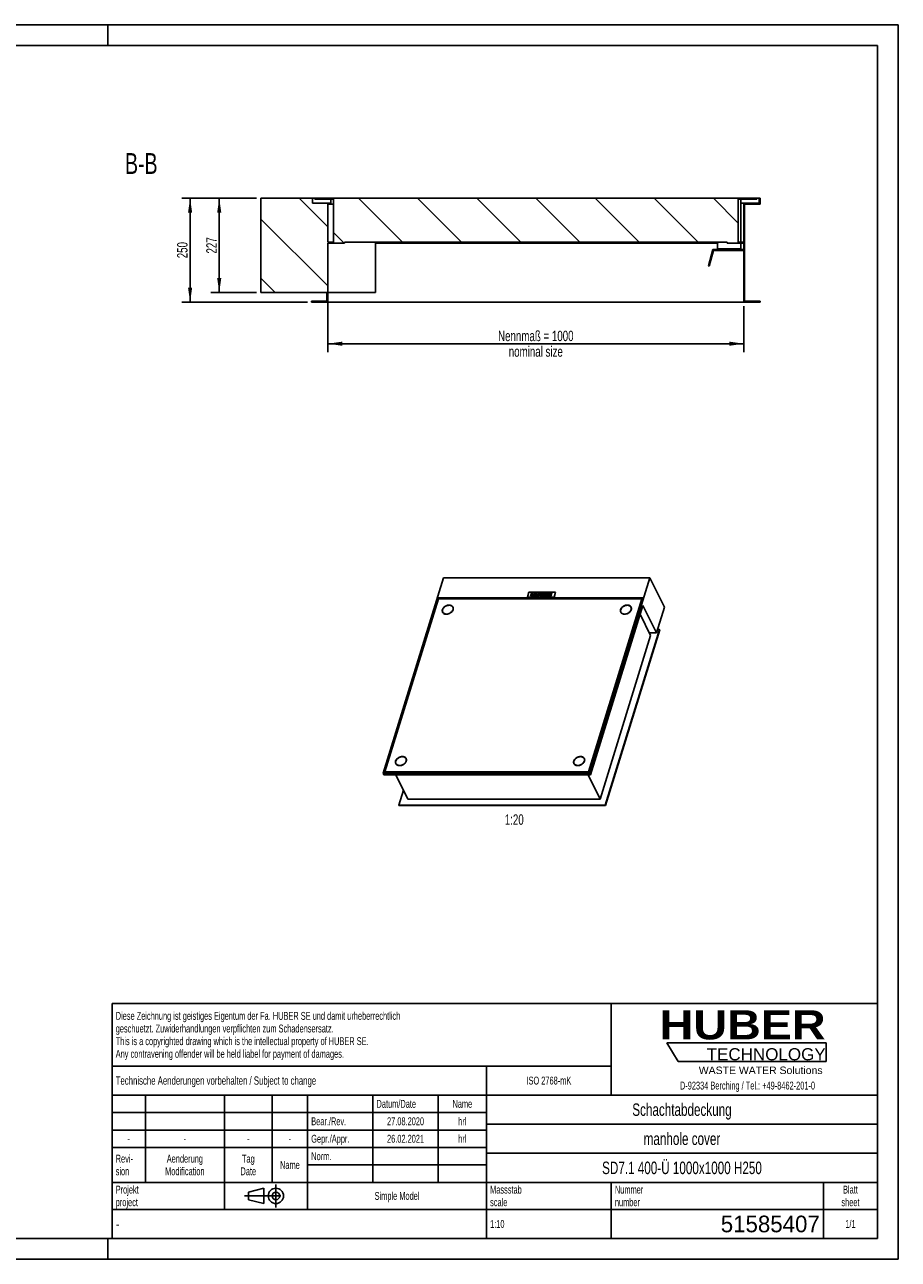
# Model space of a CAD drawing. Header units: millimetres. Extents: x 0 to 4200, y 0 to 2970.
# Tile 2 of 2: x 2100 to 4200, y 0 to 2970. Entities that reach past the tile are written whole.
import ezdxf

# ---------------------------------------------------------------- set-up
doc = ezdxf.new("R2010")
doc.units = ezdxf.units.MM
doc.header["$LTSCALE"] = 231
doc.linetypes.add('CENTER', pattern=[0.6, 0.375, -0.075, 0.075, -0.075])
doc.layers.get('0').update_dxf_attribs({"linetype": 'CONTINUOUS'})
for name, color, linetype in [('_2D-BEM', 7, 'CONTINUOUS'), ('_ACHSEN', 7, 'CONTINUOUS'), ('_KURVEN', 7, 'CONTINUOUS'), ('_ZEICHNUNGSELEM', 7, 'CONTINUOUS'), ('HUBER_Logo_BL2', 7, 'CONTINUOUS'), ('HUBER_Logo_BL3', 7, 'CONTINUOUS')]:
    doc.layers.add(name, color=color, linetype=linetype)
doc.styles.get("Standard").update_dxf_attribs({"font": 'txt', "width": 0.7})
doc.styles.add('TEXTSTYLE_2', font='ariblk.ttf')
doc.styles.add('TEXTSTYLE_3', font='arial.ttf')
doc.styles.add('TEXTSTYLE_4', font='txt', dxfattribs={"width": 0.8})
doc.styles.add('TEXTSTYLE_5', font='txt')
doc.dimstyles.new('DIMSTYLE_1', dxfattribs={"dimtxt": 25, "dimasz": 35, "dimexe": 2, "dimexo": 1, "dimtad": 1, "dimdec": 1, "dimtxsty": 'Standard', "dimblk": '_FILLED', "dimblk1": '_FILLED', "dimblk2": '_FILLED', "dimcen": 0.09, "dimadec": 1, "dimazin": 2, "dimtp": 0.8, "dimtm": 0.8, "dimtfac": 1, "dimtdec": 1, "dimtofl": 0, "dimtmove": 0, "dimatfit": 3, "dimldrblk": '_FILLED', "dimfxl": 1, "dimtolj": 1, "dimarcsym": 0})
doc.dimstyles.new('DIMSTYLE_2', dxfattribs={"dimtxt": 25, "dimasz": 35, "dimexe": 2, "dimexo": 1, "dimtad": 1, "dimdec": 1, "dimtxsty": 'Standard', "dimblk": '_FILLED', "dimblk1": '_FILLED', "dimblk2": '_FILLED', "dimcen": 0.09, "dimadec": 1, "dimazin": 2, "dimtp": 0.5, "dimtm": 0.5, "dimtfac": 1, "dimtdec": 1, "dimtofl": 0, "dimtmove": 0, "dimatfit": 3, "dimldrblk": '_FILLED', "dimfxl": 1, "dimtolj": 1, "dimarcsym": 0})

# ---------------------------------------------------------------- blocks, each defined once
blk = doc.blocks.new('HUBER_LOGO_BL2', base_point=(3837.5, 503.7))
at = {"layer": 'HUBER_Logo_BL2', "color": 2, "linetype": 'Continuous', "attachment_point": 3, "line_spacing_factor": 0.78}
for s, insert, char_height, width, style in [('HUBER\\P\\fArial;\\H29.25;TECHNOLOGY ', (4025.4, 599.1), 70.2, 387.672, 'TEXTSTYLE_2'), ('WASTE WATER Solutions', (4018, 463.6), 18, 297.033, 'TEXTSTYLE_3')]:
    blk.add_mtext(s, dxfattribs=dict(at, insert=insert, char_height=char_height, width=width, style=style))
at = {"layer": 'HUBER_Logo_BL2', "color": 2, "linetype": 'Continuous', "insert": (3837.5, 427.4), "char_height": 19, "width": 810.893, "attachment_point": 2, "line_spacing_factor": 0.96}
blk.add_mtext('D-92334 Berching / Tel.: +49-8462-201-0', dxfattribs=at)
blk = doc.blocks.new('_FILLED')
at = {"color": 0, "linetype": 'ByBlock'}
blk.add_solid([(0, 0), (-1, 0.143), (-1, -0.143)], dxfattribs=at)
blk = doc.blocks.new('*D3')
at = {"layer": '_2D-BEM', "color": 2, "linetype": 'Continuous', "transparency": 16777216}
for p, q in [((2828.6, 2315.6), (2828.6, 2182.6)), ((3828.6, 2292.6), (3828.6, 2182.6)), ((2828.6, 2202.6), (3328.6, 2202.6)), ((3828.6, 2202.6), (3328.6, 2202.6))]:
    blk.add_line(p, q, dxfattribs=at)
at = {"layer": '_2D-BEM', "color": 2, "linetype": 'Continuous', "transparency": 16777216, "xscale": 35, "yscale": 35, "zscale": 35, "rotation": 180}
blk.add_blockref('_FILLED', (2828.6, 2202.6), dxfattribs=at)
at = {"layer": '_2D-BEM', "color": 2, "linetype": 'Continuous', "transparency": 16777216, "xscale": 35, "yscale": 35, "zscale": 35}
blk.add_blockref('_FILLED', (3828.6, 2202.6), dxfattribs=at)
at = {"layer": '_2D-BEM', "color": 2, "linetype": 'Continuous', "transparency": 16777216, "insert": (3328.6, 2233.8), "char_height": 25, "width": 393.214, "attachment_point": 2, "line_spacing_factor": 0.9}
blk.add_mtext('Nennmaß = 1000\\Pnominal size', dxfattribs=at)
blk = doc.blocks.new('*D4')
at = {"layer": '_2D-BEM', "color": 2, "linetype": 'Continuous', "transparency": 16777216}
for p, q in [((2657.6, 2552.6), (2477.6, 2552.6)), ((2497.6, 2552.6), (2497.6, 2427.6)), ((2497.6, 2302.6), (2497.6, 2427.6)), ((2779.6, 2302.6), (2477.6, 2302.6))]:
    blk.add_line(p, q, dxfattribs=at)
at = {"layer": '_2D-BEM', "color": 2, "linetype": 'Continuous', "transparency": 16777216, "xscale": 35, "yscale": 35, "zscale": 35}
for p, rotation in [((2497.6, 2552.6), 90), ((2497.6, 2302.6), 270)]:
    blk.add_blockref('_FILLED', p, dxfattribs=dict(at, rotation=rotation))
at = {"layer": '_2D-BEM', "color": 2, "linetype": 'Continuous', "transparency": 16777216, "insert": (2466.4, 2427.6), "char_height": 25, "width": 85.714, "attachment_point": 2, "rotation": 90, "line_spacing_factor": 0.9}
blk.add_mtext('250', dxfattribs=at)
blk = doc.blocks.new('*D5')
at = {"layer": '_2D-BEM', "color": 2, "linetype": 'Continuous', "transparency": 16777216}
for p, q in [((2657.6, 2552.6), (2547.6, 2552.6)), ((2567.6, 2552.6), (2567.6, 2439.1)), ((2567.6, 2325.6), (2567.6, 2439.1)), ((2657.6, 2325.6), (2547.6, 2325.6))]:
    blk.add_line(p, q, dxfattribs=at)
at = {"layer": '_2D-BEM', "color": 2, "linetype": 'Continuous', "transparency": 16777216, "xscale": 35, "yscale": 35, "zscale": 35}
for p, rotation in [((2567.6, 2552.6), 90), ((2567.6, 2325.6), 270)]:
    blk.add_blockref('_FILLED', p, dxfattribs=dict(at, rotation=rotation))
at = {"layer": '_2D-BEM', "color": 2, "linetype": 'Continuous', "transparency": 16777216, "insert": (2536.4, 2439.1), "char_height": 25, "width": 88.393, "attachment_point": 2, "rotation": 90, "line_spacing_factor": 0.9}
blk.add_mtext('227', dxfattribs=at)
blk = doc.blocks.new('PROJEKTIONSMETHODE_1_BL4', base_point=(2680, 152.5))
at = {"color": 2, "linetype": 'CENTER'}
for p, q in [((2703.8, 180), (2703.8, 125)), ((2628.7, 152.5), (2731.3, 152.5))]:
    blk.add_line(p, q, dxfattribs=at)
at = {"color": 2, "linetype": 'Continuous'}
for p, q in [((2637.8, 161.7), (2674.5, 170.8)), ((2637.8, 143.3), (2637.8, 161.7)), ((2674.5, 134.2), (2674.5, 170.8)), ((2637.8, 143.3), (2674.5, 134.2))]:
    blk.add_line(p, q, dxfattribs=at)
for radius in [18.3, 9.17]:
    blk.add_circle((2703.8, 152.5), radius, dxfattribs=at)
blk = doc.blocks.new('*T13')
at = {"color": 3, "linetype": 'Continuous'}
for p, q in [((0, 0), (1840, 0)), ((0, 0), (0, -565)), ((1200, 0), (1200, -220)), ((1840, 0), (1840, -565)), ((0, -150), (1200, -150)), ((900, -150), (900, -565)), ((0, -220), (1840, -220)), ((80, -220), (80, -430)), ((270, -220), (270, -495)), ((385, -220), (385, -430)), ((470, -220), (470, -495)), ((627, -220), (627, -430)), ((784, -220), (784, -430)), ((0, -262), (900, -262)), ((900, -290), (1840, -290)), ((0, -304), (900, -304)), ((0, -346), (900, -346)), ((900, -360), (1840, -360)), ((470, -388), (900, -388)), ((0, -430), (1840, -430)), ((1200, -430), (1200, -565)), ((1710, -430), (1710, -565)), ((0, -495), (1840, -495)), ((0, -565), (1840, -565))]:
    blk.add_line(p, q, dxfattribs=at)
at = {"layer": '_ZEICHNUNGSELEM', "color": 2, "linetype": 'Continuous', "line_spacing_factor": 0.96}
for s, insert, char_height, width, attachment_point in [('Diese Zeichnung ist geistiges Eigentum der Fa. HUBER SE und damit urheberrechtlich \\Pgeschuetzt. Zuwiderhandlungen verpflichten zum Schadensersatz.\\PThis is a copyrighted drawing which is the intellectual property of HUBER SE.\\PAny contravening offender will be held liabel for payment of damages.', (8.75, -19.9), 19, 2214.8571, 1), ('Technische Aenderungen vorbehalten / Subject to change', (8.75, -175), 20, 1524.7619, 1), ('ISO 2768-mK', (1050, -175.5), 19, 332.9524, 2), ('Datum/Date', (635.75, -231.5), 19, 292.2381, 1), ('Name', (842, -231.5), 19, 126.6667, 2), ('Schachtabdeckung', (1370, -240), 30, 680, 2), ('Bear./Rev.', (478.75, -273.5), 19, 272.3333, 1), ('27.08.2020', (705.5, -273.5), 19, 289.5238, 2), ('hrl', (842, -273.5), 19, 77.8095, 2), ('-', (40, -315.5), 19, 34.381, 2), ('-', (175, -315.5), 19, 34.381, 2), ('-', (327.5, -315.5), 19, 34.381, 2), ('-', (427.5, -315.5), 19, 34.381, 2), ('Gepr./Appr.', (478.75, -315.5), 19, 299.4762, 1), ('26.02.2021', (705.5, -315.5), 19, 281.381, 2), ('hrl', (842, -315.5), 19, 77.8095, 2), ('manhole cover', (1370, -310), 30, 564.2857, 2), ('Revi-\\Psion', (8.75, -363.3), 19, 138.4286, 1), ('Aenderung\\PModification', (175, -363.3), 19, 295.8571, 2), ('Tag\\PDate', (327.5, -363.3), 19, 110.381, 2), ('Name', (427.5, -378.5), 19, 126.6667, 2), ('Norm. ', (478.75, -357.5), 19, 175.5238, 1), ('SD7.1 400-Ü 1000x1000 H250', (1370, -380), 30, 1174.8571, 2), ('Projekt\\Pproject', (8.75, -437.8), 19, 183.6667, 1), ('Massstab\\Pscale', (908.75, -437.8), 19, 224.381, 1), ('Nummer\\Pnumber', (1208.75, -437.8), 19, 186.381, 1), ('Blatt\\Psheet', (1775, -437.8), 19, 130.2857, 2), ('Simple Model', (685, -453), 19, 328.4286, 2), ('1:10', (908.75, -520.5), 19, 94.0952, 1), ('1/1', (1775, -520.5), 19, 79.619, 2)]:
    blk.add_mtext(s, dxfattribs=dict(at, insert=insert, char_height=char_height, width=width, attachment_point=attachment_point))
for s, insert, char_height, width, attachment_point, style in [('-', (8.75, -517.5), 25, 18.3333, 1, 'TEXTSTYLE_4'), ('51585407', (1701.25, -510), 40, 553.3333, 3, 'TEXTSTYLE_5')]:
    blk.add_mtext(s, dxfattribs=dict(at, insert=insert, char_height=char_height, width=width, attachment_point=attachment_point, style=style))
blk = doc.blocks.new('HUBER_LOGO_BL3', base_point=(3835.2, 498.5))
at = {"layer": 'HUBER_Logo_BL3', "color": 5, "linetype": 'Continuous'}
for p, q in [((4026.4, 521), (3643.9, 521)), ((3643.9, 521), (3670.9, 476)), ((4026.4, 521), (4026.4, 476)), ((3670.9, 476), (4026.4, 476))]:
    blk.add_line(p, q, dxfattribs=at)

msp = doc.modelspace()

# ---------------------------------------------------------------- hatches: boundary and pattern name
at = {"linetype": 'Continuous'}
h = msp.add_hatch(dxfattribs=at)
h.set_pattern_fill('ANSI31', color=2, angle=90, style=0, pattern_type=2)
h.set_pattern_definition([(135, (3328.62, 2552.58), (-71.118, -71.118), [])])
edge = h.paths.add_edge_path()
edge.add_line((3830.62, 2538.58), (3867.62, 2538.58))
edge.add_line((3830.62, 2538.58), (3830.62, 2304.58))
edge.add_line((3867.62, 2304.58), (3830.62, 2304.58))
edge.add_line((3867.62, 2304.58), (3867.62, 2302.58))
edge.add_line((3828.62, 2302.58), (3867.62, 2302.58))
edge.add_line((3828.62, 2302.58), (3828.62, 2444.58))
edge.add_line((3828.62, 2444.58), (3788.62, 2444.58))
edge.add_line((3788.62, 2444.58), (3788.62, 2446.58))
edge.add_line((2868.62, 2446.58), (3788.62, 2446.58))
edge.add_line((2868.62, 2444.58), (2868.62, 2446.58))
edge.add_line((2868.62, 2444.58), (2828.62, 2444.58))
edge.add_line((2828.62, 2302.58), (2828.62, 2444.58))
edge.add_line((2789.62, 2302.58), (2828.62, 2302.58))
edge.add_line((2789.62, 2304.58), (2789.62, 2302.58))
edge.add_line((2826.62, 2304.58), (2789.62, 2304.58))
edge.add_line((2826.62, 2325.58), (2826.62, 2304.58))
edge.add_line((2826.62, 2325.58), (2667.62, 2325.58))
edge.add_line((2667.62, 2325.58), (2667.62, 2552.58))
edge.add_line((2791.62, 2552.58), (2667.62, 2552.58))
edge.add_line((2791.62, 2540.58), (2791.62, 2552.58))
edge.add_line((2828.62, 2540.58), (2791.62, 2540.58))
edge.add_line((2828.62, 2446.58), (2828.62, 2540.58))
edge.add_line((2842.12, 2446.58), (2828.62, 2446.58))
edge.add_line((2842.12, 2550.58), (2842.12, 2446.58))
edge.add_line((2842.12, 2550.58), (2797.62, 2550.58))
edge.add_line((2797.62, 2550.58), (2797.62, 2552.58))
edge.add_line((3859.62, 2552.58), (2797.62, 2552.58))
edge.add_line((3859.62, 2550.58), (3859.62, 2552.58))
edge.add_line((3859.62, 2550.58), (3815.12, 2550.58))
edge.add_line((3815.12, 2550.58), (3815.12, 2446.58))
edge.add_line((3828.62, 2446.58), (3815.12, 2446.58))
edge.add_line((3828.62, 2446.58), (3828.62, 2540.58))
edge.add_line((3865.62, 2540.58), (3828.62, 2540.58))
edge.add_line((3865.62, 2540.58), (3865.62, 2552.58))
edge.add_line((3867.62, 2552.58), (3865.62, 2552.58))
edge.add_line((3867.62, 2552.58), (3867.62, 2538.58))

# ---------------------------------------------------------------- linework, layer by layer
at = {"color": 3, "linetype": 'Continuous'}
for p, q in [((4200, 2970), (0, 2970)), ((2300, 2970), (2300, 2920)), ((4200, 2970), (4200, 0)), ((2300, 0), (2300, 50)), ((4200, 0), (0, 0))]:
    msp.add_line(p, q, dxfattribs=at)
at = {"color": 5, "linetype": 'Continuous'}
for p, q in [((4150, 2920), (50, 2920)), ((4150, 50), (4150, 2920)), ((50, 50), (4150, 50))]:
    msp.add_line(p, q, dxfattribs=at)
at = {"color": 7, "linetype": 'Continuous'}
for p, q in [((2667.62, 2325.58), (2667.62, 2552.58)), ((3867.62, 2552.58), (2667.62, 2552.58)), ((2791.62, 2540.58), (2791.62, 2552.58)), ((2835.62, 2540.58), (2791.62, 2540.58)), ((2797.62, 2550.58), (2797.62, 2552.58)), ((2842.12, 2550.58), (2797.62, 2550.58)), ((2828.62, 2446.58), (2828.62, 2540.58)), ((2842.12, 2538.58), (2828.62, 2538.58)), ((2835.62, 2550.58), (2835.62, 2538.58)), ((2842.12, 2550.58), (2842.12, 2446.58)), ((3859.62, 2550.58), (3815.12, 2550.58)), ((3815.12, 2550.58), (3815.12, 2446.58)), ((3821.62, 2446.58), (3821.62, 2550.58)), ((3865.62, 2540.58), (3821.62, 2540.58)), ((3828.62, 2446.58), (3828.62, 2540.58)), ((3830.62, 2538.58), (3867.62, 2538.58)), ((3830.62, 2538.58), (3830.62, 2304.58)), ((3859.62, 2550.58), (3859.62, 2552.58)), ((3865.62, 2540.58), (3865.62, 2552.58)), ((3867.62, 2552.58), (3867.62, 2538.58)), ((2842.12, 2446.58), (2828.62, 2446.58)), ((2828.62, 2302.58), (2828.62, 2444.58)), ((2868.62, 2444.58), (2828.62, 2444.58)), ((2868.62, 2444.58), (2868.62, 2446.58)), ((2868.62, 2446.58), (3788.62, 2446.58)), ((2943.62, 2446.58), (2943.62, 2325.58)), ((3765.62, 2430.58), (3765.62, 2444.58)), ((3788.62, 2444.58), (3788.62, 2446.58)), ((3828.62, 2444.58), (3788.62, 2444.58)), ((3828.62, 2446.58), (3815.12, 2446.58)), ((3821.62, 2430.58), (3821.62, 2444.58)), ((3828.62, 2302.58), (3828.62, 2444.58)), ((3743.62, 2389.6), (3754.2, 2429.08)), ((3755.74, 2427.08), (3745.55, 2389.08)), ((3754.2, 2429.08), (3828.62, 2429.08)), ((3828.62, 2427.08), (3755.74, 2427.08)), ((3745.55, 2389.08), (3743.62, 2389.6)), ((2826.62, 2325.58), (2667.62, 2325.58)), ((2826.62, 2325.58), (2826.62, 2304.58)), ((2943.62, 2325.58), (2828.62, 2325.58)), ((2789.62, 2304.58), (2789.62, 2302.58)), ((2826.62, 2304.58), (2789.62, 2304.58)), ((2789.62, 2302.58), (3867.62, 2302.58)), ((3867.62, 2304.58), (3830.62, 2304.58)), ((3867.62, 2304.58), (3867.62, 2302.58)), ((3106.67, 1639.61), (2961.43, 1169.61)), ((3106.67, 1639.61), (3603.13, 1639.61)), ((3457.89, 1169.61), (3603.13, 1639.61)), ((3637.75, 1569.06), (3603.13, 1639.61)), ((3092.59, 1591.04), (2962.6, 1170.4)), ((3094.62, 1588.69), (2966.09, 1172.75)), ((3094.28, 1587.59), (3092.59, 1591.04)), ((3587.2, 1591.04), (3092.59, 1591.04)), ((3583.71, 1588.69), (3094.62, 1588.69)), ((3455.17, 1172.75), (3583.71, 1588.69)), ((3455.47, 1172.12), (3584.01, 1588.07)), ((3457.21, 1170.4), (3587.2, 1591.04)), ((3583.71, 1588.69), (3584.01, 1588.07)), ((3586.04, 1587.31), (3583.78, 1587.31)), ((3104.91, 1556.9), (3105.22, 1556.27)), ((3129.15, 1568.79), (3129.45, 1568.17)), ((3460.02, 1165.26), (3586.02, 1572.98)), ((3533.2, 1556.9), (3533.51, 1556.27)), ((3557.44, 1568.79), (3557.75, 1568.17)), ((3579.43, 1551.68), (3604.67, 1500.25)), ((3586.02, 1572.98), (3618.5, 1506.78)), ((3618.5, 1506.78), (3637.75, 1569.06)), ((3495.71, 1092.53), (3626.18, 1514.75)), ((3626.18, 1514.75), (3620.96, 1514.75)), ((3626.18, 1514.75), (3626.49, 1514.12)), ((3483.15, 1107.02), (3604.67, 1500.25)), ((3496.02, 1091.91), (3626.49, 1514.12)), ((3601.46, 1506.78), (3618.5, 1506.78)), ((2992.66, 1192.03), (2992.35, 1192.65)), ((3016.89, 1203.92), (3016.59, 1204.54)), ((3420.95, 1192.03), (3420.64, 1192.65)), ((3445.19, 1203.92), (3444.88, 1204.54)), ((2961.43, 1169.61), (2963.57, 1165.26)), ((2961.43, 1169.61), (3457.89, 1169.61)), ((2962.6, 1170.4), (3457.21, 1170.4)), ((2963.57, 1165.26), (3460.02, 1165.26)), ((2966.22, 1172.47), (2965.58, 1170.4)), ((2966.09, 1172.75), (2966.39, 1172.12)), ((2966.09, 1172.75), (3455.17, 1172.75)), ((2966.39, 1172.12), (3455.47, 1172.12)), ((2992.2, 1165.26), (3020.78, 1107.02)), ((3454.57, 1165.26), (3483.15, 1107.02)), ((3455.17, 1172.75), (3455.47, 1172.12)), ((3457.89, 1169.61), (3460.02, 1165.26)), ((3010.32, 1128.33), (2999.26, 1092.53)), ((3020.78, 1107.02), (3483.15, 1107.02)), ((2999.26, 1092.53), (2999.56, 1091.91)), ((2999.26, 1092.53), (3495.71, 1092.53)), ((2999.56, 1091.91), (3496.02, 1091.91)), ((3495.71, 1092.53), (3496.02, 1091.91))]:
    msp.add_line(p, q, dxfattribs=at)
for points, knots in [([(3104.91, 1556.9), (3104.52, 1557.68), (3104.04, 1559.48), (3104.21, 1561.32), (3104.43, 1562.22)], [0, 0, 0, 0, 0.4854274, 1, 1, 1, 1]), ([(3104.43, 1562.22), (3104.79, 1563.75), (3105.93, 1565.98), (3108.14, 1568.47), (3110.91, 1570.74), (3114.95, 1572.78), (3118.54, 1573.42), (3120.3, 1573.42)], [0, 0, 0, 0, 0.227147, 0.3517013, 0.4812724, 0.7453719, 1, 1, 1, 1]), ([(3113.76, 1552.27), (3112.79, 1552.27), (3110.91, 1552.45), (3108.33, 1553.36), (3106.24, 1554.84), (3105.26, 1556.18), (3104.91, 1556.9)], [0, 0, 0, 0, 0.2779461, 0.5349542, 0.7731448, 1, 1, 1, 1]), ([(3129.15, 1568.79), (3129.54, 1568), (3130.03, 1566.19), (3129.75, 1563.31), (3128.55, 1560.43), (3126.54, 1557.76), (3123.85, 1555.46), (3119.71, 1553.12), (3116.11, 1552.27), (3113.76, 1552.27)], [0, 0, 0, 0, 0.1016378, 0.2094454, 0.3270742, 0.4548933, 0.5905731, 0.7300602, 1, 1, 1, 1]), ([(3120.3, 1573.42), (3121.27, 1573.42), (3123.15, 1573.23), (3125.73, 1572.33), (3127.82, 1570.85), (3128.8, 1569.5), (3129.15, 1568.79)], [0, 0, 0, 0, 0.2779461, 0.5349542, 0.7731448, 1, 1, 1, 1]), ([(3533.2, 1556.9), (3532.82, 1557.68), (3532.33, 1559.48), (3532.5, 1561.32), (3532.72, 1562.22)], [0, 0, 0, 0, 0.4854274, 1, 1, 1, 1]), ([(3532.72, 1562.22), (3533.08, 1563.75), (3534.23, 1565.98), (3536.43, 1568.47), (3539.2, 1570.74), (3543.25, 1572.78), (3546.84, 1573.42), (3548.59, 1573.42)], [0, 0, 0, 0, 0.227147, 0.3517013, 0.4812724, 0.7453719, 1, 1, 1, 1]), ([(3542.06, 1552.27), (3541.08, 1552.27), (3539.2, 1552.45), (3536.62, 1553.36), (3534.53, 1554.84), (3533.55, 1556.18), (3533.2, 1556.9)], [0, 0, 0, 0, 0.2779461, 0.5349542, 0.7731448, 1, 1, 1, 1]), ([(3557.44, 1568.79), (3557.83, 1568), (3558.32, 1566.19), (3558.04, 1563.31), (3556.84, 1560.43), (3554.83, 1557.76), (3552.15, 1555.46), (3548, 1553.12), (3544.4, 1552.27), (3542.06, 1552.27)], [0, 0, 0, 0, 0.1016378, 0.2094454, 0.3270742, 0.4548933, 0.5905731, 0.7300602, 1, 1, 1, 1]), ([(3548.59, 1573.42), (3549.56, 1573.42), (3551.44, 1573.23), (3554.02, 1572.33), (3556.12, 1570.85), (3557.09, 1569.5), (3557.44, 1568.79)], [0, 0, 0, 0, 0.2779461, 0.5349542, 0.7731448, 1, 1, 1, 1]), ([(2991.87, 1197.98), (2991.65, 1197.07), (2991.48, 1195.23), (2991.96, 1193.44), (2992.35, 1192.65)], [0, 0, 0, 0, 0.5145726, 1, 1, 1, 1]), ([(3007.74, 1209.17), (3005.98, 1209.17), (3002.39, 1208.53), (2998.35, 1206.5), (2995.58, 1204.22), (2993.37, 1201.73), (2992.23, 1199.5), (2991.87, 1197.98)], [0, 0, 0, 0, 0.2546281, 0.5187276, 0.6482987, 0.772853, 1, 1, 1, 1]), ([(2992.35, 1192.65), (2992.7, 1191.94), (2993.68, 1190.59), (2995.77, 1189.11), (2998.35, 1188.21), (3000.23, 1188.02), (3001.2, 1188.02)], [0, 0, 0, 0, 0.2268552, 0.4650458, 0.7220539, 1, 1, 1, 1]), ([(3001.2, 1188.02), (3003.55, 1188.02), (3007.15, 1188.87), (3011.29, 1191.21), (3013.97, 1193.51), (3015.99, 1196.19), (3017.19, 1199.06), (3017.47, 1201.94), (3016.98, 1203.75), (3016.59, 1204.54)], [0, 0, 0, 0, 0.2699398, 0.4094269, 0.5451067, 0.6729258, 0.7905546, 0.8983622, 1, 1, 1, 1]), ([(3016.59, 1204.54), (3016.24, 1205.26), (3015.26, 1206.6), (3013.17, 1208.08), (3010.59, 1208.98), (3008.71, 1209.17), (3007.74, 1209.17)], [0, 0, 0, 0, 0.2268552, 0.4650458, 0.7220539, 1, 1, 1, 1]), ([(3420.16, 1197.98), (3419.94, 1197.07), (3419.77, 1195.23), (3420.26, 1193.44), (3420.64, 1192.65)], [0, 0, 0, 0, 0.5145726, 1, 1, 1, 1]), ([(3436.03, 1209.17), (3434.28, 1209.17), (3430.69, 1208.53), (3426.64, 1206.5), (3423.87, 1204.22), (3421.67, 1201.73), (3420.52, 1199.5), (3420.16, 1197.98)], [0, 0, 0, 0, 0.2546281, 0.5187276, 0.6482987, 0.772853, 1, 1, 1, 1]), ([(3420.64, 1192.65), (3420.99, 1191.94), (3421.97, 1190.59), (3424.06, 1189.11), (3426.64, 1188.21), (3428.52, 1188.02), (3429.49, 1188.02)], [0, 0, 0, 0, 0.2268552, 0.4650458, 0.7220539, 1, 1, 1, 1]), ([(3429.49, 1188.02), (3431.84, 1188.02), (3435.44, 1188.87), (3439.59, 1191.21), (3442.27, 1193.51), (3444.28, 1196.19), (3445.48, 1199.06), (3445.76, 1201.94), (3445.27, 1203.75), (3444.88, 1204.54)], [0, 0, 0, 0, 0.2699398, 0.4094269, 0.5451067, 0.6729258, 0.7905546, 0.8983622, 1, 1, 1, 1]), ([(3444.88, 1204.54), (3444.53, 1205.26), (3443.56, 1206.6), (3441.46, 1208.08), (3438.88, 1208.98), (3437, 1209.17), (3436.03, 1209.17)], [0, 0, 0, 0, 0.2268552, 0.4650458, 0.7220539, 1, 1, 1, 1])]:
    msp.add_open_spline(points, degree=3, knots=knots, dxfattribs=at)
at = {"layer": '_ACHSEN', "color": 7, "linetype": 'Continuous'}
for p, q in [((2943.62, 2444.58), (3766.07, 2444.58)), ((3766.07, 2444.58), (3766.07, 2446.58)), ((3765.62, 2430.58), (3821.62, 2430.58))]:
    msp.add_line(p, q, dxfattribs=at)
for centre, radius, start, end in [((3114.3, 1559.17), 10.32, 164.2418, 165.9288), ((3111.02, 1559.89), 7.31, 206.14282, 211.54826), ((3111.34, 1559.28), 7.32, 200.72652, 202.09354), ((3111.33, 1559.27), 7.31, 202.09376, 203.37324), ((3122.68, 1564.57), 8.21, 47.74673, 51.39043), ((3123.34, 1565.16), 7.32, 28.97586, 31.55756), ((3539.63, 1559.28), 7.32, 200.72503, 203.30683), ((3550.97, 1564.57), 8.21, 47.74673, 51.39043), ((3551.59, 1565.14), 7.36, 31.55244, 33.90101), ((3551.35, 1565.8), 7.29, 26.13883, 28.48945), ((3551.62, 1565.16), 7.32, 29.97658, 31.55156), ((3551.33, 1565.79), 7.31, 20.72154, 26.13404), ((3551.64, 1565.17), 7.3, 28.60022, 29.97623), ((3001.73, 1194.92), 10.32, 164.2418, 165.9288), ((2998.46, 1195.65), 7.31, 206.14282, 211.54826), ((2998.77, 1195.03), 7.32, 200.72598, 203.37222), ((3010.78, 1200.92), 7.31, 28.51108, 31.55088), ((3427.07, 1195.03), 7.32, 200.72912, 203.38265), ((3439.03, 1200.9), 7.36, 31.55244, 33.90101), ((3438.79, 1201.55), 7.29, 26.13883, 28.48945), ((3439.06, 1200.91), 7.32, 29.97658, 31.55156), ((3438.77, 1201.54), 7.31, 20.72154, 26.13404), ((3439.08, 1200.92), 7.3, 28.60022, 29.97623)]:
    msp.add_arc(centre, radius, start, end, dxfattribs=at)
for points, knots in [([(3104.46, 1556.68), (3104.24, 1557.13), (3103.89, 1558.09), (3103.58, 1560.18), (3103.82, 1561.81), (3104.14, 1562.84)], [0, 0, 0, 0, 0.2395658, 0.4838887, 1, 1, 1, 1]), ([(3104.49, 1556.69), (3104.2, 1557.45), (3103.87, 1559.14), (3104.08, 1560.84), (3104.29, 1561.68)], [0, 0, 0, 0, 0.4855738, 1, 1, 1, 1]), ([(3104.29, 1561.68), (3104.08, 1560.84), (3103.87, 1559.14), (3104.2, 1557.45), (3104.49, 1556.69)], [0, 0, 0, 0, 0.5144262, 1, 1, 1, 1]), ([(3104.14, 1562.84), (3104.92, 1565.37), (3107.12, 1568.25), (3110.4, 1570.71), (3112.95, 1572.2), (3116.37, 1573.47), (3120.55, 1573.99), (3124.43, 1573.43), (3127.17, 1572.02), (3128.77, 1570.42), (3129.36, 1569.49), (3129.6, 1569.01)], [0, 0, 0, 0, 0.2511304, 0.3203844, 0.3905798, 0.5302026, 0.6637518, 0.7864368, 0.8970355, 0.9490885, 1, 1, 1, 1]), ([(3129.93, 1562.84), (3129.17, 1560.39), (3127.06, 1557.58), (3123.9, 1555.14), (3121.45, 1553.65), (3118.13, 1552.34), (3114.05, 1551.71), (3110.21, 1552.1), (3107.43, 1553.32), (3105.73, 1554.77), (3105.07, 1555.62), (3104.79, 1556.07)], [0, 0, 0, 0, 0.249352, 0.3180569, 0.3877784, 0.5269012, 0.6607674, 0.7845714, 0.8965496, 0.949029, 1, 1, 1, 1]), ([(3105.22, 1556.27), (3105.59, 1555.52), (3106.65, 1554.09), (3108.12, 1553.11), (3108.93, 1552.73)], [0, 0, 0, 0, 0.4864183, 1, 1, 1, 1]), ([(3125.41, 1572.35), (3125.63, 1572.26), (3126.48, 1571.89), (3127.27, 1571.41), (3127.8, 1570.98)], [0, 0, 0, 0, 0.2577683, 1, 1, 1, 1]), ([(3128.2, 1570.64), (3128.33, 1570.52), (3128.85, 1570.02), (3129.29, 1569.45), (3129.57, 1568.99)], [0, 0, 0, 0, 0.2535733, 1, 1, 1, 1]), ([(3130, 1563.1), (3130.18, 1563.96), (3130.3, 1565.71), (3129.82, 1567.42), (3129.45, 1568.17)], [0, 0, 0, 0, 0.5134471, 1, 1, 1, 1]), ([(3129.6, 1569.01), (3129.82, 1568.56), (3130.17, 1567.6), (3130.49, 1565.51), (3130.25, 1563.88), (3129.93, 1562.84)], [0, 0, 0, 0, 0.2395658, 0.4838887, 1, 1, 1, 1]), ([(3532.76, 1556.68), (3532.53, 1557.13), (3532.18, 1558.09), (3531.87, 1560.18), (3532.11, 1561.81), (3532.43, 1562.84)], [0, 0, 0, 0, 0.2395658, 0.4838887, 1, 1, 1, 1]), ([(3532.79, 1556.69), (3532.48, 1557.49), (3532.15, 1559.29), (3532.41, 1561.08), (3532.66, 1561.97)], [0, 0, 0, 0, 0.4843311, 1, 1, 1, 1]), ([(3532.43, 1562.84), (3533.2, 1565.34), (3535.36, 1568.19), (3538.59, 1570.64), (3541.1, 1572.13), (3544.47, 1573.42), (3548.61, 1573.99), (3552.47, 1573.5), (3555.24, 1572.17), (3556.88, 1570.64), (3557.5, 1569.74), (3557.75, 1569.28)], [0, 0, 0, 0, 0.2503642, 0.3193824, 0.3893756, 0.5287918, 0.6624919, 0.7856722, 0.896862, 0.9490851, 1, 1, 1, 1]), ([(3558.22, 1562.84), (3557.44, 1560.31), (3555.24, 1557.43), (3551.95, 1554.97), (3549.4, 1553.49), (3545.98, 1552.21), (3541.8, 1551.7), (3537.92, 1552.26), (3535.18, 1553.67), (3533.58, 1555.27), (3532.99, 1556.19), (3532.76, 1556.68)], [0, 0, 0, 0, 0.2511304, 0.3203844, 0.3905798, 0.5302026, 0.6637518, 0.7864368, 0.8970355, 0.9490885, 1, 1, 1, 1]), ([(3533.51, 1556.27), (3533.88, 1555.52), (3534.94, 1554.09), (3536.41, 1553.11), (3537.22, 1552.73)], [0, 0, 0, 0, 0.4864182, 1, 1, 1, 1]), ([(3553.71, 1572.35), (3553.93, 1572.26), (3554.77, 1571.89), (3555.56, 1571.41), (3556.09, 1570.98)], [0, 0, 0, 0, 0.2577683, 1, 1, 1, 1]), ([(3556.49, 1570.64), (3556.61, 1570.54), (3557.05, 1570.11), (3557.44, 1569.63), (3557.7, 1569.25)], [0, 0, 0, 0, 0.2531894, 1, 1, 1, 1]), ([(3558.29, 1563.1), (3558.47, 1563.96), (3558.6, 1565.71), (3558.12, 1567.42), (3557.75, 1568.17)], [0, 0, 0, 0, 0.5134471, 1, 1, 1, 1]), ([(3558.17, 1568.38), (3558.49, 1567.53), (3558.82, 1565.64), (3558.5, 1563.77), (3558.22, 1562.84)], [0, 0, 0, 0, 0.4832507, 1, 1, 1, 1]), ([(2991.57, 1198.6), (2991.25, 1197.56), (2991.01, 1195.93), (2991.33, 1193.84), (2991.68, 1192.88), (2991.9, 1192.43)], [0, 0, 0, 0, 0.5161113, 0.7604342, 1, 1, 1, 1]), ([(2991.73, 1197.43), (2991.52, 1196.59), (2991.31, 1194.89), (2991.64, 1193.2), (2991.93, 1192.44)], [0, 0, 0, 0, 0.5144262, 1, 1, 1, 1]), ([(2991.73, 1197.43), (2991.52, 1196.59), (2991.31, 1194.89), (2991.64, 1193.2), (2991.93, 1192.44)], [0, 0, 0, 0, 0.5144262, 1, 1, 1, 1]), ([(3017.04, 1204.76), (3016.8, 1205.25), (3016.21, 1206.17), (3014.61, 1207.77), (3011.87, 1209.18), (3007.99, 1209.74), (3003.81, 1209.23), (3000.39, 1207.95), (2997.84, 1206.46), (2994.56, 1204.01), (2992.36, 1201.12), (2991.57, 1198.6)], [0, 0, 0, 0, 0.0509115, 0.1029645, 0.2135632, 0.3362482, 0.4697974, 0.6094202, 0.6796156, 0.7488696, 1, 1, 1, 1]), ([(2992.23, 1191.82), (2992.51, 1191.38), (2993.17, 1190.53), (2994.87, 1189.08), (2997.65, 1187.86), (3001.49, 1187.46), (3005.57, 1188.09), (3008.89, 1189.41), (3011.34, 1190.89), (3014.5, 1193.33), (3016.61, 1196.14), (3017.36, 1198.6)], [0, 0, 0, 0, 0.050971, 0.1034504, 0.2154286, 0.3392326, 0.4730988, 0.6122216, 0.6819431, 0.750648, 1, 1, 1, 1]), ([(2992.66, 1192.03), (2993.03, 1191.27), (2994.09, 1189.84), (2995.56, 1188.87), (2996.36, 1188.48)], [0, 0, 0, 0, 0.4864182, 1, 1, 1, 1]), ([(3017.01, 1204.75), (3016.56, 1205.48), (3015.34, 1206.84), (3013.77, 1207.73), (3012.91, 1208.08)], [0, 0, 0, 0, 0.4843502, 1, 1, 1, 1]), ([(3017.44, 1198.85), (3017.62, 1199.71), (3017.74, 1201.47), (3017.26, 1203.17), (3016.89, 1203.92)], [0, 0, 0, 0, 0.5134471, 1, 1, 1, 1]), ([(3017.36, 1198.6), (3017.68, 1199.63), (3017.92, 1201.26), (3017.61, 1203.35), (3017.26, 1204.31), (3017.04, 1204.76)], [0, 0, 0, 0, 0.5161113, 0.7604342, 1, 1, 1, 1]), ([(3419.87, 1198.6), (3419.55, 1197.56), (3419.31, 1195.93), (3419.62, 1193.84), (3419.97, 1192.88), (3420.19, 1192.43)], [0, 0, 0, 0, 0.5161113, 0.7604342, 1, 1, 1, 1]), ([(3420.1, 1197.73), (3419.85, 1196.84), (3419.59, 1195.04), (3419.92, 1193.25), (3420.23, 1192.44)], [0, 0, 0, 0, 0.5156782, 1, 1, 1, 1]), ([(3445.19, 1205.03), (3444.94, 1205.5), (3444.32, 1206.39), (3442.67, 1207.93), (3439.91, 1209.25), (3436.05, 1209.74), (3431.91, 1209.17), (3428.54, 1207.88), (3426.03, 1206.39), (3422.8, 1203.94), (3420.64, 1201.09), (3419.87, 1198.6)], [0, 0, 0, 0, 0.0509149, 0.103138, 0.2143278, 0.3375081, 0.4712082, 0.6106244, 0.6806176, 0.7496358, 1, 1, 1, 1]), ([(3420.19, 1192.43), (3420.43, 1191.95), (3421.02, 1191.02), (3422.62, 1189.42), (3425.36, 1188.01), (3429.24, 1187.45), (3433.42, 1187.96), (3436.84, 1189.24), (3439.39, 1190.73), (3442.68, 1193.19), (3444.88, 1196.07), (3445.66, 1198.6)], [0, 0, 0, 0, 0.0509115, 0.1029645, 0.2135632, 0.3362482, 0.4697974, 0.6094202, 0.6796156, 0.7488696, 1, 1, 1, 1]), ([(3420.95, 1192.03), (3421.32, 1191.27), (3422.38, 1189.84), (3423.85, 1188.87), (3424.66, 1188.48)], [0, 0, 0, 0, 0.4864183, 1, 1, 1, 1]), ([(3445.14, 1205), (3444.68, 1205.68), (3443.5, 1206.92), (3442.01, 1207.75), (3441.21, 1208.08)], [0, 0, 0, 0, 0.4847687, 1, 1, 1, 1]), ([(3445.73, 1198.85), (3445.91, 1199.71), (3446.04, 1201.47), (3445.56, 1203.17), (3445.19, 1203.92)], [0, 0, 0, 0, 0.5134471, 1, 1, 1, 1]), ([(3445.66, 1198.6), (3445.94, 1199.52), (3446.26, 1201.4), (3445.93, 1203.28), (3445.61, 1204.13)], [0, 0, 0, 0, 0.5167493, 1, 1, 1, 1])]:
    msp.add_open_spline(points, degree=3, knots=knots, dxfattribs=at)
at = {"layer": '_KURVEN', "color": 4, "linetype": 'Continuous'}
for p, q in [((3308.26, 1593), (3311.89, 1604.75)), ((3311.89, 1604.75), (3376.36, 1604.75)), ((3376.36, 1604.75), (3372.73, 1593)), ((3372.73, 1593), (3308.26, 1593)), ((3318.61, 1602.79), (3316.19, 1594.96)), ((3316.19, 1594.96), (3319.04, 1594.96)), ((3321.46, 1602.79), (3318.61, 1602.79)), ((3319.04, 1594.96), (3320.02, 1598.13)), ((3320.02, 1598.13), (3323.13, 1598.13)), ((3320.61, 1600.05), (3321.46, 1602.79)), ((3323.72, 1600.05), (3320.61, 1600.05)), ((3323.13, 1598.13), (3322.15, 1594.96)), ((3322.15, 1594.96), (3325.01, 1594.96)), ((3324.57, 1602.79), (3323.72, 1600.05)), ((3327.43, 1602.79), (3324.57, 1602.79)), ((3325.01, 1594.96), (3327.43, 1602.79)), ((3329.32, 1602.79), (3327.88, 1598.12)), ((3332.16, 1602.79), (3329.32, 1602.79)), ((3330.69, 1598.01), (3332.16, 1602.79)), ((3335.31, 1602.79), (3333.83, 1598.01)), ((3338.15, 1602.79), (3335.31, 1602.79)), ((3336.71, 1598.12), (3338.15, 1602.79)), ((3340.04, 1602.79), (3337.62, 1594.96)), ((3337.62, 1594.96), (3342.53, 1594.96)), ((3345.37, 1602.79), (3340.04, 1602.79)), ((3341.01, 1596.64), (3341.5, 1598.23)), ((3342.46, 1596.64), (3341.01, 1596.64)), ((3341.5, 1598.23), (3342.95, 1598.23)), ((3341.96, 1599.72), (3342.42, 1601.21)), ((3343.2, 1599.72), (3341.96, 1599.72)), ((3342.42, 1601.21), (3343.68, 1601.21)), ((3350.04, 1602.79), (3347.62, 1594.96)), ((3347.62, 1594.96), (3355.38, 1594.96)), ((3357.66, 1602.79), (3350.04, 1602.79)), ((3351.02, 1596.73), (3351.49, 1598.28)), ((3355.93, 1596.73), (3351.02, 1596.73)), ((3351.49, 1598.28), (3355.92, 1598.28)), ((3351.99, 1599.88), (3352.37, 1601.12)), ((3356.42, 1599.88), (3351.99, 1599.88)), ((3352.37, 1601.12), (3357.15, 1601.12)), ((3355.38, 1594.96), (3355.93, 1596.73)), ((3355.92, 1598.28), (3356.42, 1599.88)), ((3359.37, 1602.79), (3356.95, 1594.96)), ((3356.95, 1594.96), (3359.81, 1594.96)), ((3357.15, 1601.12), (3357.66, 1602.79)), ((3364.12, 1602.79), (3359.37, 1602.79)), ((3359.81, 1594.96), (3360.79, 1598.14)), ((3360.79, 1598.14), (3361.05, 1598.14)), ((3361.25, 1599.62), (3361.74, 1601.21)), ((3362.45, 1599.62), (3361.25, 1599.62)), ((3361.74, 1601.21), (3362.99, 1601.21)), ((3362.02, 1597.35), (3362.8, 1594.96)), ((3362.8, 1594.96), (3366.01, 1594.96)), ((3366.01, 1594.96), (3365.33, 1597.22))]:
    msp.add_line(p, q, dxfattribs=at)
for points in [[(3327.73, 1596.8), (3327.71, 1597.3), (3327.76, 1597.74), (3327.88, 1598.12)], [(3328.06, 1595.9), (3327.85, 1596.19), (3327.75, 1596.49), (3327.73, 1596.8)], [(3328.83, 1595.22), (3328.52, 1595.38), (3328.26, 1595.61), (3328.06, 1595.9)], [(3330.06, 1594.91), (3329.55, 1594.96), (3329.13, 1595.06), (3328.83, 1595.22)], [(3331.5, 1594.83), (3331.05, 1594.83), (3330.57, 1594.85), (3330.06, 1594.91)], [(3330.69, 1598.01), (3330.55, 1597.58), (3330.59, 1597.25), (3330.79, 1597.01)], [(3330.79, 1597.01), (3330.99, 1596.77), (3331.35, 1596.65), (3331.84, 1596.65)], [(3333.57, 1595.09), (3332.97, 1594.92), (3332.28, 1594.83), (3331.5, 1594.83)], [(3331.84, 1596.65), (3332.33, 1596.65), (3332.75, 1596.77), (3333.1, 1597.01)], [(3333.1, 1597.01), (3333.45, 1597.24), (3333.7, 1597.58), (3333.83, 1598.01)], [(3334.91, 1595.73), (3334.45, 1595.42), (3334.01, 1595.21), (3333.57, 1595.09)], [(3336.05, 1596.81), (3335.75, 1596.4), (3335.37, 1596.04), (3334.91, 1595.73)], [(3336.71, 1598.12), (3336.56, 1597.66), (3336.34, 1597.22), (3336.05, 1596.81)], [(3342.46, 1596.64), (3342.95, 1596.64), (3343.32, 1596.71), (3343.57, 1596.86)], [(3343.84, 1595.06), (3343.18, 1594.99), (3342.74, 1594.96), (3342.53, 1594.96)], [(3343.92, 1598.02), (3343.77, 1598.15), (3343.44, 1598.23), (3342.95, 1598.23)], [(3343.2, 1599.72), (3343.64, 1599.72), (3343.97, 1599.78), (3344.18, 1599.91)], [(3343.57, 1596.86), (3343.82, 1597.01), (3343.98, 1597.21), (3344.05, 1597.46)], [(3344.52, 1601.01), (3344.39, 1601.14), (3344.11, 1601.21), (3343.68, 1601.21)], [(3345, 1595.32), (3344.73, 1595.21), (3344.34, 1595.12), (3343.84, 1595.06)], [(3344.05, 1597.46), (3344.13, 1597.69), (3344.08, 1597.88), (3343.92, 1598.02)], [(3344.18, 1599.91), (3344.4, 1600.04), (3344.55, 1600.23), (3344.62, 1600.48)], [(3344.62, 1600.48), (3344.69, 1600.7), (3344.66, 1600.89), (3344.52, 1601.01)], [(3346.15, 1596.09), (3345.82, 1595.77), (3345.44, 1595.51), (3345, 1595.32)], [(3345.37, 1602.79), (3346.26, 1602.79), (3346.88, 1602.61), (3347.24, 1602.23)], [(3346.65, 1599.65), (3346.35, 1599.43), (3345.97, 1599.26), (3345.49, 1599.13)], [(3345.49, 1599.13), (3346.11, 1598.99), (3346.52, 1598.76), (3346.73, 1598.43)], [(3346.82, 1597.19), (3346.7, 1596.78), (3346.47, 1596.41), (3346.15, 1596.09)], [(3347.52, 1600.84), (3347.38, 1600.38), (3347.09, 1599.98), (3346.65, 1599.65)], [(3346.73, 1598.43), (3346.95, 1598.1), (3346.98, 1597.68), (3346.82, 1597.19)], [(3347.24, 1602.23), (3347.6, 1601.86), (3347.7, 1601.39), (3347.52, 1600.84)], [(3361.68, 1597.95), (3361.52, 1598.07), (3361.3, 1598.14), (3361.05, 1598.14)], [(3362.02, 1597.35), (3361.91, 1597.66), (3361.81, 1597.86), (3361.68, 1597.95)], [(3362.45, 1599.62), (3362.58, 1599.62), (3362.84, 1599.65), (3363.24, 1599.72)], [(3363.99, 1601.01), (3363.85, 1601.14), (3363.51, 1601.21), (3362.99, 1601.21)], [(3363.24, 1599.72), (3363.44, 1599.76), (3363.61, 1599.84), (3363.77, 1599.97)], [(3363.77, 1599.97), (3363.93, 1600.1), (3364.04, 1600.25), (3364.1, 1600.43)], [(3364.1, 1600.43), (3364.17, 1600.68), (3364.14, 1600.87), (3363.99, 1601.01)], [(3365.2, 1598.72), (3364.92, 1598.6), (3364.56, 1598.5), (3364.1, 1598.42)], [(3364.1, 1598.42), (3364.41, 1598.31), (3364.63, 1598.22), (3364.76, 1598.12)], [(3364.12, 1602.79), (3365, 1602.79), (3365.65, 1602.73), (3366.07, 1602.6)], [(3364.76, 1598.12), (3364.84, 1598.06), (3364.95, 1597.92), (3365.08, 1597.71)], [(3365.08, 1597.71), (3365.22, 1597.5), (3365.3, 1597.34), (3365.33, 1597.22)], [(3366.33, 1599.49), (3366.02, 1599.18), (3365.64, 1598.92), (3365.2, 1598.72)], [(3366.07, 1602.6), (3366.5, 1602.47), (3366.8, 1602.23), (3366.98, 1601.88)], [(3367.01, 1600.62), (3366.88, 1600.18), (3366.65, 1599.81), (3366.33, 1599.49)], [(3366.98, 1601.88), (3367.15, 1601.54), (3367.17, 1601.11), (3367.01, 1600.62)]]:
    msp.add_open_spline(points, degree=3, dxfattribs=at)

# ---------------------------------------------------------------- block references
msp.add_blockref('*T13', (2310, 615))
at = {"color": 2, "linetype": 'Continuous'}
msp.add_blockref('PROJEKTIONSMETHODE_1_BL4', (2680, 152.5), dxfattribs=at)
at = {"layer": 'HUBER_Logo_BL2'}
msp.add_blockref('HUBER_LOGO_BL2', (3837.5, 503.74), dxfattribs=at)
at = {"layer": 'HUBER_Logo_BL3'}
msp.add_blockref('HUBER_LOGO_BL3', (3835.19, 498.5), dxfattribs=at)

# ---------------------------------------------------------------- texts
at = {"layer": '_ZEICHNUNGSELEM', "color": 2, "linetype": 'Continuous', "attachment_point": 3, "line_spacing_factor": 0.9}
for s, insert, char_height, width in [('B-B', (2419.31, 2661.06), 50, 171.4286), ('1:20', (3299.59, 1070.33), 25, 93.75)]:
    msp.add_mtext(s, dxfattribs=dict(at, insert=insert, char_height=char_height, width=width))

# ---------------------------------------------------------------- dimensions: what is measured, and where the dimension line sits
at = {"layer": '_2D-BEM', "color": 2, "linetype": 'Continuous'}
for base, p1, picture, middle in [((2497.62, 2552.58), (2780.62, 2302.58), '*D4', (2497.62, 2424.01)), ((2567.62, 2552.58), (2658.62, 2325.58), '*D5', (2567.62, 2435.51))]:
    dim = msp.add_linear_dim(base=base, p1=p1, p2=(2658.62, 2552.58), angle=90, dimstyle='DIMSTYLE_2', dxfattribs=at)
    dim.commit()
    dim.dimension.update_dxf_attribs({"geometry": picture, "text_midpoint": middle, "dimtype": 160})
dim = msp.add_linear_dim(base=(3828.62, 2202.58), p1=(2828.62, 2316.58), p2=(3828.62, 2293.58), text='Nennmaß = <>\\Pnominal size', dimstyle='DIMSTYLE_1', dxfattribs=at)
dim.commit()
dim.dimension.update_dxf_attribs({"geometry": '*D3', "text_midpoint": (3328.62, 2202.58), "dimtype": 160})

doc.saveas('drawing.dxf')
